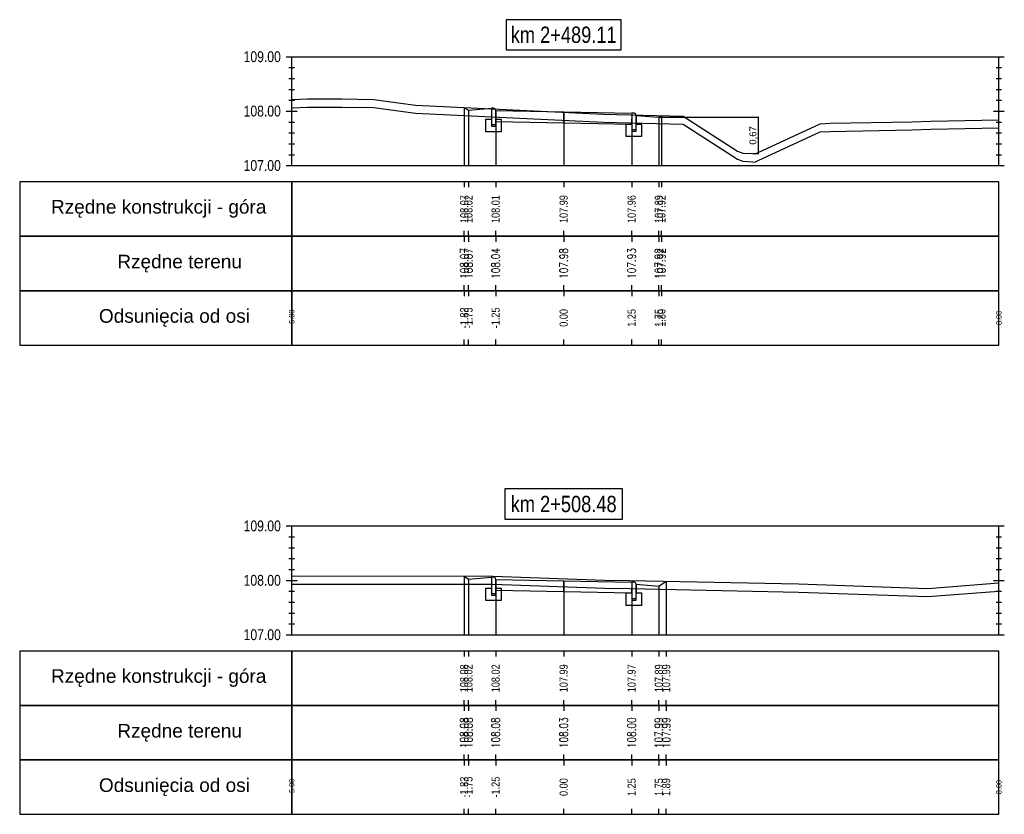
# Model space of a CAD drawing. Extents: x 7537626 to 7538805, y 5722894 to 5725486.
# Tile 31 of 90: x 7538219 to 7538237, y 5725395 to 5725410. Entities that reach past the tile are written whole.
import ezdxf

# ---------------------------------------------------------------- set-up
doc = ezdxf.new("R2010")
doc.units = 0
doc.header["$PDMODE"] = 35
doc.header["$PDSIZE"] = 0.3
for name, color, linetype in [('C-DROGI-PROFILE', 7, 'Continuous'), ('C-DROGI-PROFILE-ETYKIETY', 7, 'Continuous'), ('C-DROGI-PRZEKROJE-ETYKIETY', 7, 'Continuous'), ('C-POPRZECZKA-przekrój', 2, 'Continuous'), ('C-POPRZECZKA-widok', 1, 'Continuous')]:
    doc.layers.add(name, color=color, linetype=linetype)
for name, color, linetype, true_color in [('C-humus', 7, 'Continuous', 0x003df5), ('C-Teren', 7, 'Continuous', 0x005716), ('poprzeczki', 7, 'Continuous', 0x0000d6)]:
    doc.layers.add(name, color=color, linetype=linetype, true_color=true_color)
doc.styles.add('2mm08', font='arial.ttf', dxfattribs={"width": 0.8})
doc.styles.add('opis_50', font='arial.ttf', dxfattribs={"height": 0.125})
doc.styles.get("Standard").update_dxf_attribs({"font": 'arial.ttf'})
doc.dimstyles.new('OPIS_50', dxfattribs={"dimscale": 0.5, "dimtxt": 0.125, "dimasz": 0.25, "dimexe": 0.1, "dimexo": 0.15, "dimgap": 0.1, "dimtad": 1, "dimzin": 0, "dimtxsty": 'opis_50', "dimblk": 'ARCHTICK', "dimcen": 0.15, "dimdle": 0.1, "dimaunit": 2, "dimadec": 4, "dimazin": 0, "dimtfac": 1, "dimtmove": 0, "dimatfit": 3, "dimfxl": 1, "dimarcsym": 0})

# ---------------------------------------------------------------- blocks, each defined once
blk = doc.blocks.new('_ArchTick')
at = {"color": 0, "linetype": 'ByBlock', "const_width": 0.15}
blk.add_lwpolyline([(-0.5, -0.5), (0.5, 0.5)], dxfattribs=at)
blk = doc.blocks.new('*D125')
at = {"layer": 'Defpoints', "color": 0, "transparency": 16777216}
for p in [(7538230.328, 5725408.227), (7538232.049, 5725407.559), (7538232.152, 5725407.559)]:
    blk.add_point(p, dxfattribs=at)
at = {"layer": 'poprzeczki', "color": 0, "lineweight": -2, "transparency": 16777216}
for p, q in [((7538230.343, 5725408.227), (7538232.162, 5725408.227)), ((7538232.152, 5725408.237), (7538232.152, 5725407.549)), ((7538232.064, 5725407.559), (7538232.162, 5725407.559))]:
    blk.add_line(p, q, dxfattribs=at)
at = {"layer": 'poprzeczki', "color": 0, "lineweight": -2, "transparency": 16777216, "xscale": 0.025, "yscale": 0.025, "zscale": 0.025}
for p, rotation in [((7538232.152, 5725408.227), 90), ((7538232.152, 5725407.559), 270)]:
    blk.add_blockref('_ArchTick', p, dxfattribs=dict(at, rotation=rotation))
at = {"layer": 'poprzeczki', "color": 0, "transparency": 16777216, "insert": (7538232.067, 5725407.893), "char_height": 0.125, "attachment_point": 5, "rotation": 90, "style": 'opis_50'}
blk.add_mtext('0,67', dxfattribs=at)

msp = doc.modelspace()

# ---------------------------------------------------------------- linework, layer by layer
at = {"layer": 'C-DROGI-PROFILE', "color": 7, "linetype": 'Continuous', "lineweight": -3}
for p, q in [((7538226.751, 5725407.039), (7538226.751, 5725406.939)), ((7538226.828, 5725407.039), (7538226.828, 5725406.939)), ((7538227.328, 5725407.039), (7538227.328, 5725406.939)), ((7538228.578, 5725407.039), (7538228.578, 5725406.939)), ((7538229.828, 5725407.039), (7538229.828, 5725406.939)), ((7538230.328, 5725407.039), (7538230.328, 5725406.939)), ((7538230.376, 5725407.039), (7538230.376, 5725406.939)), ((7538226.751, 5725406.039), (7538226.751, 5725406.139)), ((7538226.828, 5725406.039), (7538226.828, 5725406.139)), ((7538227.328, 5725406.039), (7538227.328, 5725406.139)), ((7538228.578, 5725406.039), (7538228.578, 5725406.139)), ((7538229.828, 5725406.039), (7538229.828, 5725406.139)), ((7538230.328, 5725406.039), (7538230.328, 5725406.139)), ((7538230.376, 5725406.039), (7538230.376, 5725406.139)), ((7538226.751, 5725406.039), (7538226.751, 5725405.939)), ((7538226.828, 5725406.039), (7538226.828, 5725405.939)), ((7538227.328, 5725406.039), (7538227.328, 5725405.939)), ((7538228.578, 5725406.039), (7538228.578, 5725405.939)), ((7538229.828, 5725406.039), (7538229.828, 5725405.939)), ((7538230.328, 5725406.039), (7538230.328, 5725405.939)), ((7538230.376, 5725406.039), (7538230.376, 5725405.939)), ((7538226.751, 5725405.039), (7538226.751, 5725405.139)), ((7538226.751, 5725405.039), (7538226.751, 5725404.939)), ((7538226.828, 5725405.039), (7538226.828, 5725405.139)), ((7538226.828, 5725405.039), (7538226.828, 5725404.939)), ((7538227.328, 5725405.039), (7538227.328, 5725405.139)), ((7538227.328, 5725405.039), (7538227.328, 5725404.939)), ((7538228.578, 5725405.039), (7538228.578, 5725405.139)), ((7538228.578, 5725405.039), (7538228.578, 5725404.939)), ((7538229.828, 5725405.039), (7538229.828, 5725405.139)), ((7538229.828, 5725405.039), (7538229.828, 5725404.939)), ((7538230.328, 5725405.039), (7538230.328, 5725405.139)), ((7538230.328, 5725405.039), (7538230.328, 5725404.939)), ((7538230.376, 5725405.039), (7538230.376, 5725405.139)), ((7538230.376, 5725405.039), (7538230.376, 5725404.939)), ((7538226.751, 5725404.039), (7538226.751, 5725404.139)), ((7538226.828, 5725404.039), (7538226.828, 5725404.139)), ((7538227.328, 5725404.039), (7538227.328, 5725404.139)), ((7538228.578, 5725404.039), (7538228.578, 5725404.139)), ((7538229.828, 5725404.039), (7538229.828, 5725404.139)), ((7538230.328, 5725404.039), (7538230.328, 5725404.139)), ((7538230.376, 5725404.039), (7538230.376, 5725404.139)), ((7538226.748, 5725398.414), (7538226.748, 5725398.314)), ((7538226.828, 5725398.414), (7538226.828, 5725398.314)), ((7538227.328, 5725398.414), (7538227.328, 5725398.314)), ((7538228.578, 5725398.414), (7538228.578, 5725398.314)), ((7538229.828, 5725398.414), (7538229.828, 5725398.314)), ((7538230.328, 5725398.414), (7538230.328, 5725398.314)), ((7538230.463, 5725398.414), (7538230.463, 5725398.314)), ((7538226.748, 5725397.414), (7538226.748, 5725397.514)), ((7538226.828, 5725397.414), (7538226.828, 5725397.514)), ((7538227.328, 5725397.414), (7538227.328, 5725397.514)), ((7538228.578, 5725397.414), (7538228.578, 5725397.514)), ((7538229.828, 5725397.414), (7538229.828, 5725397.514)), ((7538230.328, 5725397.414), (7538230.328, 5725397.514)), ((7538230.463, 5725397.414), (7538230.463, 5725397.514)), ((7538226.748, 5725397.414), (7538226.748, 5725397.314)), ((7538226.828, 5725397.414), (7538226.828, 5725397.314)), ((7538227.328, 5725397.414), (7538227.328, 5725397.314)), ((7538228.578, 5725397.414), (7538228.578, 5725397.314)), ((7538229.828, 5725397.414), (7538229.828, 5725397.314)), ((7538230.328, 5725397.414), (7538230.328, 5725397.314)), ((7538230.463, 5725397.414), (7538230.463, 5725397.314)), ((7538226.748, 5725396.414), (7538226.748, 5725396.514)), ((7538226.748, 5725396.414), (7538226.748, 5725396.314)), ((7538226.828, 5725396.414), (7538226.828, 5725396.514)), ((7538226.828, 5725396.414), (7538226.828, 5725396.314)), ((7538227.328, 5725396.414), (7538227.328, 5725396.514)), ((7538227.328, 5725396.414), (7538227.328, 5725396.314)), ((7538228.578, 5725396.414), (7538228.578, 5725396.514)), ((7538228.578, 5725396.414), (7538228.578, 5725396.314)), ((7538229.828, 5725396.414), (7538229.828, 5725396.514)), ((7538229.828, 5725396.414), (7538229.828, 5725396.314)), ((7538230.328, 5725396.414), (7538230.328, 5725396.514)), ((7538230.328, 5725396.414), (7538230.328, 5725396.314)), ((7538230.463, 5725396.414), (7538230.463, 5725396.514)), ((7538230.463, 5725396.414), (7538230.463, 5725396.314)), ((7538226.748, 5725395.414), (7538226.748, 5725395.514)), ((7538226.828, 5725395.414), (7538226.828, 5725395.514)), ((7538227.328, 5725395.414), (7538227.328, 5725395.514)), ((7538228.578, 5725395.414), (7538228.578, 5725395.514)), ((7538229.828, 5725395.414), (7538229.828, 5725395.514)), ((7538230.328, 5725395.414), (7538230.328, 5725395.514)), ((7538230.463, 5725395.414), (7538230.463, 5725395.514))]:
    msp.add_line(p, q, dxfattribs=at)
at = {"layer": 'C-DROGI-PROFILE', "color": 1, "linetype": 'Continuous', "lineweight": -3}
for points in [[(7538223.578, 5725406.039), (7538223.578, 5725407.039), (7538218.578, 5725407.039), (7538218.578, 5725406.039)], [(7538223.578, 5725406.039), (7538236.578, 5725406.039), (7538236.578, 5725407.039), (7538223.578, 5725407.039)], [(7538223.578, 5725405.039), (7538223.578, 5725406.039), (7538218.578, 5725406.039), (7538218.578, 5725405.039)], [(7538223.578, 5725405.039), (7538236.578, 5725405.039), (7538236.578, 5725406.039), (7538223.578, 5725406.039)], [(7538223.578, 5725404.039), (7538223.578, 5725405.039), (7538218.578, 5725405.039), (7538218.578, 5725404.039)], [(7538223.578, 5725404.039), (7538236.578, 5725404.039), (7538236.578, 5725405.039), (7538223.578, 5725405.039)], [(7538223.578, 5725397.414), (7538223.578, 5725398.414), (7538218.578, 5725398.414), (7538218.578, 5725397.414)], [(7538223.578, 5725397.414), (7538236.578, 5725397.414), (7538236.578, 5725398.414), (7538223.578, 5725398.414)], [(7538223.578, 5725396.414), (7538223.578, 5725397.414), (7538218.578, 5725397.414), (7538218.578, 5725396.414)], [(7538223.578, 5725396.414), (7538236.578, 5725396.414), (7538236.578, 5725397.414), (7538223.578, 5725397.414)], [(7538223.578, 5725395.414), (7538223.578, 5725396.414), (7538218.578, 5725396.414), (7538218.578, 5725395.414)], [(7538223.578, 5725395.414), (7538236.578, 5725395.414), (7538236.578, 5725396.414), (7538223.578, 5725396.414)]]:
    msp.add_3dface(points, dxfattribs=at)
at = {"layer": 'C-DROGI-PRZEKROJE-ETYKIETY', "color": 1, "linetype": 'Continuous', "lineweight": -3}
for p, q in [((7538226.751, 5725408.408), (7538226.751, 5725407.339)), ((7538226.828, 5725408.357), (7538226.828, 5725407.339)), ((7538227.328, 5725408.351), (7538227.328, 5725407.339)), ((7538228.578, 5725408.326), (7538228.578, 5725407.339)), ((7538229.828, 5725408.301), (7538229.828, 5725407.339)), ((7538230.328, 5725408.227), (7538230.328, 5725407.339)), ((7538230.376, 5725408.259), (7538230.376, 5725407.339)), ((7538226.748, 5725399.792), (7538226.748, 5725398.714)), ((7538226.828, 5725399.739), (7538226.828, 5725398.714)), ((7538227.328, 5725399.733), (7538227.328, 5725398.714)), ((7538228.578, 5725399.708), (7538228.578, 5725398.714)), ((7538229.828, 5725399.683), (7538229.828, 5725398.714)), ((7538230.328, 5725399.609), (7538230.328, 5725398.714)), ((7538230.463, 5725399.699), (7538230.463, 5725398.714))]:
    msp.add_line(p, q, dxfattribs=at)
at = {"layer": 'C-humus'}
for p, q in [((7538223.578, 5725408.403), (7538223.869, 5725408.414)), ((7538223.869, 5725408.414), (7538224.502, 5725408.414)), ((7538224.502, 5725408.414), (7538225.085, 5725408.404)), ((7538225.085, 5725408.404), (7538225.854, 5725408.301)), ((7538225.854, 5725408.301), (7538229.31, 5725408.136)), ((7538229.31, 5725408.136), (7538230.773, 5725408.1)), ((7538230.773, 5725408.1), (7538231.771, 5725407.455)), ((7538232.154, 5725407.43), (7538233.291, 5725407.958)), ((7538233.291, 5725407.958), (7538233.476, 5725407.968)), ((7538233.476, 5725407.968), (7538234.977, 5725407.995)), ((7538234.977, 5725407.995), (7538235.328, 5725408.005)), ((7538235.328, 5725408.005), (7538236.578, 5725408.03)), ((7538231.771, 5725407.455), (7538231.87, 5725407.418)), ((7538231.87, 5725407.418), (7538232.049, 5725407.409)), ((7538232.049, 5725407.409), (7538232.09, 5725407.403)), ((7538232.09, 5725407.403), (7538232.154, 5725407.43)), ((7538223.578, 5725399.646), (7538227.273, 5725399.642)), ((7538227.273, 5725399.642), (7538229.333, 5725399.568)), ((7538229.333, 5725399.568), (7538229.787, 5725399.563)), ((7538229.787, 5725399.563), (7538232.896, 5725399.499)), ((7538232.896, 5725399.499), (7538235.272, 5725399.416)), ((7538235.272, 5725399.416), (7538236.578, 5725399.518))]:
    msp.add_line(p, q, dxfattribs=at)
at = {"layer": 'C-POPRZECZKA-przekrój', "color": 2, "linetype": 'Continuous', "lineweight": -3}
for p, q in [((7538226.751, 5725408.408), (7538226.828, 5725408.357)), ((7538226.828, 5725408.357), (7538227.248, 5725408.391)), ((7538227.288, 5725408.391), (7538227.248, 5725408.391)), ((7538227.248, 5725408.391), (7538227.248, 5725408.061)), ((7538227.293, 5725408.39), (7538227.288, 5725408.391)), ((7538227.302, 5725408.388), (7538227.293, 5725408.39)), ((7538227.31, 5725408.384), (7538227.302, 5725408.388)), ((7538227.316, 5725408.379), (7538227.31, 5725408.384)), ((7538227.32, 5725408.374), (7538227.316, 5725408.379)), ((7538227.325, 5725408.366), (7538227.32, 5725408.374)), ((7538227.327, 5725408.358), (7538227.325, 5725408.366)), ((7538227.328, 5725408.351), (7538227.327, 5725408.358)), ((7538227.328, 5725408.351), (7538228.578, 5725408.326)), ((7538227.328, 5725408.351), (7538227.329, 5725408.151)), ((7538227.328, 5725408.061), (7538227.328, 5725408.351)), ((7538227.328, 5725408.351), (7538227.328, 5725408.191)), ((7538228.578, 5725408.126), (7538228.578, 5725408.326)), ((7538228.578, 5725408.326), (7538229.828, 5725408.301)), ((7538229.828, 5725408.301), (7538229.827, 5725408.101)), ((7538229.868, 5725408.301), (7538229.828, 5725408.301)), ((7538229.828, 5725408.301), (7538229.828, 5725407.971)), ((7538229.873, 5725408.3), (7538229.868, 5725408.301)), ((7538229.882, 5725408.298), (7538229.873, 5725408.3)), ((7538229.89, 5725408.294), (7538229.882, 5725408.298)), ((7538229.896, 5725408.289), (7538229.89, 5725408.294)), ((7538227.148, 5725407.961), (7538227.148, 5725408.191)), ((7538227.148, 5725408.191), (7538227.248, 5725408.191)), ((7538227.248, 5725408.191), (7538227.248, 5725408.091)), ((7538227.328, 5725408.191), (7538227.428, 5725408.191)), ((7538227.329, 5725408.151), (7538228.578, 5725408.126)), ((7538227.428, 5725408.191), (7538227.428, 5725407.961)), ((7538228.578, 5725408.126), (7538229.827, 5725408.101)), ((7538229.9, 5725408.284), (7538229.896, 5725408.289)), ((7538229.905, 5725408.276), (7538229.9, 5725408.284)), ((7538229.907, 5725408.268), (7538229.905, 5725408.276)), ((7538229.908, 5725408.261), (7538229.907, 5725408.268)), ((7538229.908, 5725407.971), (7538229.908, 5725408.261)), ((7538229.908, 5725408.261), (7538229.908, 5725408.101)), ((7538229.908, 5725408.261), (7538230.328, 5725408.227)), ((7538230.328, 5725408.227), (7538230.376, 5725408.259)), ((7538227.428, 5725407.961), (7538227.148, 5725407.961)), ((7538227.248, 5725408.091), (7538227.328, 5725408.091)), ((7538227.248, 5725408.061), (7538227.328, 5725408.061)), ((7538229.728, 5725407.871), (7538229.728, 5725408.101)), ((7538229.728, 5725408.101), (7538229.828, 5725408.101)), ((7538229.828, 5725408.101), (7538229.828, 5725408.001)), ((7538229.828, 5725408.001), (7538229.908, 5725408.001)), ((7538229.828, 5725407.971), (7538229.908, 5725407.971)), ((7538229.908, 5725408.101), (7538230.008, 5725408.101)), ((7538230.008, 5725408.101), (7538230.008, 5725407.871)), ((7538230.008, 5725407.871), (7538229.728, 5725407.871)), ((7538226.748, 5725399.792), (7538226.828, 5725399.739)), ((7538226.828, 5725399.739), (7538227.248, 5725399.773)), ((7538227.288, 5725399.773), (7538227.248, 5725399.773)), ((7538227.248, 5725399.773), (7538227.248, 5725399.443)), ((7538227.293, 5725399.772), (7538227.288, 5725399.773)), ((7538227.302, 5725399.77), (7538227.293, 5725399.772)), ((7538227.31, 5725399.766), (7538227.302, 5725399.77)), ((7538227.316, 5725399.761), (7538227.31, 5725399.766)), ((7538227.32, 5725399.756), (7538227.316, 5725399.761)), ((7538227.325, 5725399.748), (7538227.32, 5725399.756)), ((7538227.327, 5725399.74), (7538227.325, 5725399.748)), ((7538227.328, 5725399.733), (7538227.327, 5725399.74)), ((7538227.328, 5725399.733), (7538228.578, 5725399.708)), ((7538227.328, 5725399.733), (7538227.329, 5725399.533)), ((7538227.328, 5725399.443), (7538227.328, 5725399.733)), ((7538227.328, 5725399.733), (7538227.328, 5725399.573)), ((7538228.578, 5725399.508), (7538228.578, 5725399.708)), ((7538228.578, 5725399.708), (7538229.828, 5725399.683)), ((7538229.828, 5725399.683), (7538229.827, 5725399.483)), ((7538229.868, 5725399.683), (7538229.828, 5725399.683)), ((7538229.828, 5725399.683), (7538229.828, 5725399.353)), ((7538229.873, 5725399.682), (7538229.868, 5725399.683)), ((7538229.882, 5725399.68), (7538229.873, 5725399.682)), ((7538229.89, 5725399.676), (7538229.882, 5725399.68)), ((7538229.896, 5725399.671), (7538229.89, 5725399.676)), ((7538229.9, 5725399.666), (7538229.896, 5725399.671)), ((7538229.905, 5725399.658), (7538229.9, 5725399.666)), ((7538229.907, 5725399.65), (7538229.905, 5725399.658)), ((7538229.908, 5725399.643), (7538229.907, 5725399.65)), ((7538229.908, 5725399.353), (7538229.908, 5725399.643)), ((7538229.908, 5725399.643), (7538229.908, 5725399.483)), ((7538229.908, 5725399.643), (7538230.328, 5725399.609)), ((7538230.328, 5725399.609), (7538230.463, 5725399.699)), ((7538227.148, 5725399.343), (7538227.148, 5725399.573)), ((7538227.148, 5725399.573), (7538227.248, 5725399.573)), ((7538227.248, 5725399.573), (7538227.248, 5725399.473)), ((7538227.248, 5725399.473), (7538227.328, 5725399.473)), ((7538227.248, 5725399.443), (7538227.328, 5725399.443)), ((7538227.328, 5725399.573), (7538227.428, 5725399.573)), ((7538227.329, 5725399.533), (7538228.578, 5725399.508)), ((7538227.428, 5725399.573), (7538227.428, 5725399.343)), ((7538228.578, 5725399.508), (7538229.827, 5725399.483)), ((7538229.728, 5725399.253), (7538229.728, 5725399.483)), ((7538229.728, 5725399.483), (7538229.828, 5725399.483)), ((7538229.828, 5725399.483), (7538229.828, 5725399.383)), ((7538229.908, 5725399.483), (7538230.008, 5725399.483)), ((7538230.008, 5725399.483), (7538230.008, 5725399.253)), ((7538227.428, 5725399.343), (7538227.148, 5725399.343)), ((7538230.008, 5725399.253), (7538229.728, 5725399.253)), ((7538229.828, 5725399.383), (7538229.908, 5725399.383)), ((7538229.828, 5725399.353), (7538229.908, 5725399.353))]:
    msp.add_line(p, q, dxfattribs=at)
at = {"layer": 'C-POPRZECZKA-widok', "color": 1, "linetype": 'Continuous', "lineweight": -3}
for p, q in [((7538223.478, 5725409.339), (7538236.678, 5725409.339)), ((7538223.578, 5725407.339), (7538223.578, 5725409.339)), ((7538236.578, 5725407.339), (7538236.578, 5725409.339)), ((7538223.528, 5725409.139), (7538223.628, 5725409.139)), ((7538236.528, 5725409.139), (7538236.628, 5725409.139)), ((7538223.528, 5725408.939), (7538223.628, 5725408.939)), ((7538236.528, 5725408.939), (7538236.628, 5725408.939)), ((7538223.528, 5725408.739), (7538223.628, 5725408.739)), ((7538236.528, 5725408.739), (7538236.628, 5725408.739)), ((7538223.528, 5725408.539), (7538223.628, 5725408.539)), ((7538236.528, 5725408.539), (7538236.628, 5725408.539)), ((7538223.478, 5725408.339), (7538223.678, 5725408.339)), ((7538223.528, 5725408.339), (7538223.628, 5725408.339)), ((7538236.478, 5725408.339), (7538236.678, 5725408.339)), ((7538236.528, 5725408.339), (7538236.628, 5725408.339)), ((7538223.528, 5725408.139), (7538223.628, 5725408.139)), ((7538236.528, 5725408.139), (7538236.628, 5725408.139)), ((7538223.528, 5725407.939), (7538223.628, 5725407.939)), ((7538236.528, 5725407.939), (7538236.628, 5725407.939)), ((7538223.528, 5725407.739), (7538223.628, 5725407.739)), ((7538236.528, 5725407.739), (7538236.628, 5725407.739)), ((7538223.528, 5725407.539), (7538223.628, 5725407.539)), ((7538236.528, 5725407.539), (7538236.628, 5725407.539)), ((7538223.478, 5725407.339), (7538236.678, 5725407.339)), ((7538223.478, 5725400.714), (7538236.678, 5725400.714)), ((7538223.578, 5725398.714), (7538223.578, 5725400.714)), ((7538236.578, 5725398.714), (7538236.578, 5725400.714)), ((7538223.528, 5725400.514), (7538223.628, 5725400.514)), ((7538236.528, 5725400.514), (7538236.628, 5725400.514)), ((7538223.528, 5725400.314), (7538223.628, 5725400.314)), ((7538236.528, 5725400.314), (7538236.628, 5725400.314)), ((7538223.528, 5725400.114), (7538223.628, 5725400.114)), ((7538236.528, 5725400.114), (7538236.628, 5725400.114)), ((7538223.528, 5725399.914), (7538223.628, 5725399.914)), ((7538236.528, 5725399.914), (7538236.628, 5725399.914)), ((7538223.478, 5725399.714), (7538223.678, 5725399.714)), ((7538223.528, 5725399.714), (7538223.628, 5725399.714)), ((7538236.478, 5725399.714), (7538236.678, 5725399.714)), ((7538236.528, 5725399.714), (7538236.628, 5725399.714)), ((7538223.528, 5725399.514), (7538223.628, 5725399.514)), ((7538236.528, 5725399.514), (7538236.628, 5725399.514)), ((7538223.528, 5725399.314), (7538223.628, 5725399.314)), ((7538236.528, 5725399.314), (7538236.628, 5725399.314)), ((7538223.528, 5725399.114), (7538223.628, 5725399.114)), ((7538236.528, 5725399.114), (7538236.628, 5725399.114)), ((7538223.528, 5725398.914), (7538223.628, 5725398.914)), ((7538236.528, 5725398.914), (7538236.628, 5725398.914)), ((7538223.478, 5725398.714), (7538236.678, 5725398.714))]:
    msp.add_line(p, q, dxfattribs=at)
at = {"layer": 'C-POPRZECZKA-widok', "color": 3, "linetype": 'Continuous', "lineweight": -3}
for points in [[(7538227.521, 5725409.464), (7538229.635, 5725409.464), (7538229.635, 5725410.02), (7538227.521, 5725410.02)], [(7538227.497, 5725400.839), (7538229.658, 5725400.839), (7538229.658, 5725401.395), (7538227.497, 5725401.395)]]:
    msp.add_3dface(points, dxfattribs=at)
at = {"layer": 'C-Teren'}
for p, q in [((7538223.578, 5725408.553), (7538223.869, 5725408.564)), ((7538223.869, 5725408.564), (7538224.502, 5725408.564)), ((7538224.502, 5725408.564), (7538225.085, 5725408.554)), ((7538225.085, 5725408.554), (7538225.854, 5725408.451)), ((7538225.854, 5725408.451), (7538229.31, 5725408.286)), ((7538229.31, 5725408.286), (7538230.773, 5725408.25)), ((7538230.773, 5725408.25), (7538231.771, 5725407.605)), ((7538233.291, 5725408.108), (7538233.476, 5725408.118)), ((7538233.476, 5725408.118), (7538234.977, 5725408.145)), ((7538234.977, 5725408.145), (7538235.328, 5725408.155)), ((7538235.328, 5725408.155), (7538236.578, 5725408.18)), ((7538232.154, 5725407.58), (7538233.291, 5725408.108)), ((7538231.771, 5725407.605), (7538231.87, 5725407.568)), ((7538231.87, 5725407.568), (7538232.049, 5725407.559)), ((7538232.09, 5725407.553), (7538232.154, 5725407.58)), ((7538232.049, 5725407.559), (7538232.09, 5725407.553)), ((7538223.578, 5725399.796), (7538227.273, 5725399.792)), ((7538227.273, 5725399.792), (7538229.333, 5725399.718)), ((7538229.333, 5725399.718), (7538229.787, 5725399.713)), ((7538229.787, 5725399.713), (7538232.896, 5725399.649)), ((7538232.896, 5725399.649), (7538235.272, 5725399.566)), ((7538235.272, 5725399.566), (7538236.578, 5725399.668))]:
    msp.add_line(p, q, dxfattribs=at)

# ---------------------------------------------------------------- texts
at = {"layer": 'C-DROGI-PROFILE', "color": 2}
for s, p in [('Rzędne konstrukcji - góra', (7538219.153, 5725406.456)), ('Rzędne terenu', (7538220.373, 5725405.45)), ('Odsunięcia od osi', (7538220.034, 5725404.45)), ('Rzędne konstrukcji - góra', (7538219.153, 5725397.831)), ('Rzędne terenu', (7538220.373, 5725396.825)), ('Odsunięcia od osi', (7538220.034, 5725395.825))]:
    msp.add_text(s, height=0.25, dxfattribs=at).set_placement(p)
at = {"layer": 'C-DROGI-PROFILE-ETYKIETY', "color": 1, "linetype": 'Continuous', "lineweight": -3, "char_height": 0.15, "attachment_point": 5, "rotation": 90, "style": '2mm08'}
for s, insert in [('107.96', (7538229.828, 5725406.539)), ('108.07', (7538226.751, 5725406.539)), ('108.02', (7538226.828, 5725406.539)), ('108.01', (7538227.328, 5725406.539)), ('107.99', (7538228.578, 5725406.539)), ('107.89', (7538230.328, 5725406.539)), ('107.92', (7538230.376, 5725406.539)), ('{\\Fsimplex.shx|c238;108.07}', (7538226.751, 5725405.539)), ('{\\Fsimplex.shx|c238;108.07}', (7538226.828, 5725405.539)), ('{\\Fsimplex.shx|c238;108.04}', (7538227.328, 5725405.539)), ('{\\Fsimplex.shx|c238;107.98}', (7538228.578, 5725405.539)), ('{\\Fsimplex.shx|c238;107.93}', (7538229.828, 5725405.539)), ('{\\Fsimplex.shx|c238;107.92}', (7538230.328, 5725405.539)), ('{\\Fsimplex.shx|c238;107.92}', (7538230.376, 5725405.539)), ('-1.83', (7538226.751, 5725404.539)), ('-1.75', (7538226.828, 5725404.539)), ('-1.25', (7538227.328, 5725404.539)), ('0.00', (7538228.578, 5725404.539)), ('1.25', (7538229.828, 5725404.539)), ('1.75', (7538230.328, 5725404.539)), ('1.80', (7538230.376, 5725404.539)), ('108.08', (7538226.748, 5725397.914)), ('108.02', (7538226.828, 5725397.914)), ('108.02', (7538227.328, 5725397.914)), ('107.99', (7538228.578, 5725397.914)), ('107.97', (7538229.828, 5725397.914)), ('107.89', (7538230.328, 5725397.914)), ('107.99', (7538230.463, 5725397.914)), ('{\\Fsimplex.shx|c238;108.08}', (7538226.748, 5725396.914)), ('{\\Fsimplex.shx|c238;108.08}', (7538226.828, 5725396.914)), ('{\\Fsimplex.shx|c238;108.08}', (7538227.328, 5725396.914)), ('{\\Fsimplex.shx|c238;108.03}', (7538228.578, 5725396.914)), ('{\\Fsimplex.shx|c238;108.00}', (7538229.828, 5725396.914)), ('{\\Fsimplex.shx|c238;107.99}', (7538230.328, 5725396.914)), ('{\\Fsimplex.shx|c238;107.99}', (7538230.463, 5725396.914)), ('-1.83', (7538226.748, 5725395.914)), ('-1.75', (7538226.828, 5725395.914)), ('-1.25', (7538227.328, 5725395.914)), ('0.00', (7538228.578, 5725395.914)), ('1.25', (7538229.828, 5725395.914)), ('1.75', (7538230.328, 5725395.914)), ('1.89', (7538230.463, 5725395.914))]:
    msp.add_mtext(s, dxfattribs=dict(at, insert=insert))
at = {"layer": 'C-DROGI-PROFILE-ETYKIETY', "color": 7, "linetype": 'Continuous', "lineweight": -3, "char_height": 0.1, "attachment_point": 5, "rotation": 90, "style": '2mm08'}
for s, insert in [('-5.00', (7538223.578, 5725404.539)), ('8.00', (7538236.578, 5725404.539)), ('-5.00', (7538223.578, 5725395.914)), ('8.00', (7538236.578, 5725395.914))]:
    msp.add_mtext(s, dxfattribs=dict(at, insert=insert))
at = {"layer": 'C-POPRZECZKA-widok', "color": 3, "linetype": 'Continuous', "lineweight": -3, "char_height": 0.3, "attachment_point": 8, "style": '2mm08'}
for s, insert in [('km 2+489.11', (7538228.578, 5725409.589)), ('km 2+508.48', (7538228.578, 5725400.964))]:
    msp.add_mtext(s, dxfattribs=dict(at, insert=insert))
at = {"layer": 'C-POPRZECZKA-widok', "color": 1, "linetype": 'Continuous', "lineweight": -3, "char_height": 0.2, "attachment_point": 6, "style": '2mm08'}
for s, insert in [('109.00', (7538223.378, 5725409.339)), ('108.00', (7538223.378, 5725408.339)), ('107.00', (7538223.378, 5725407.339)), ('109.00', (7538223.378, 5725400.714)), ('108.00', (7538223.378, 5725399.714)), ('107.00', (7538223.378, 5725398.714))]:
    msp.add_mtext(s, dxfattribs=dict(at, insert=insert))

# ---------------------------------------------------------------- dimensions: what is measured, and where the dimension line sits
at = {"layer": 'poprzeczki'}
dim = msp.add_linear_dim(base=(7538232.152, 5725407.559), p1=(7538230.328, 5725408.227), p2=(7538232.049, 5725407.559), angle=90, dimstyle='OPIS_50', override={"dimscale": 0.1}, dxfattribs=at)
dim.commit()
dim.dimension.update_dxf_attribs({"geometry": '*D125', "text_midpoint": (7538232.067, 5725407.893)})

doc.saveas('drawing.dxf')
